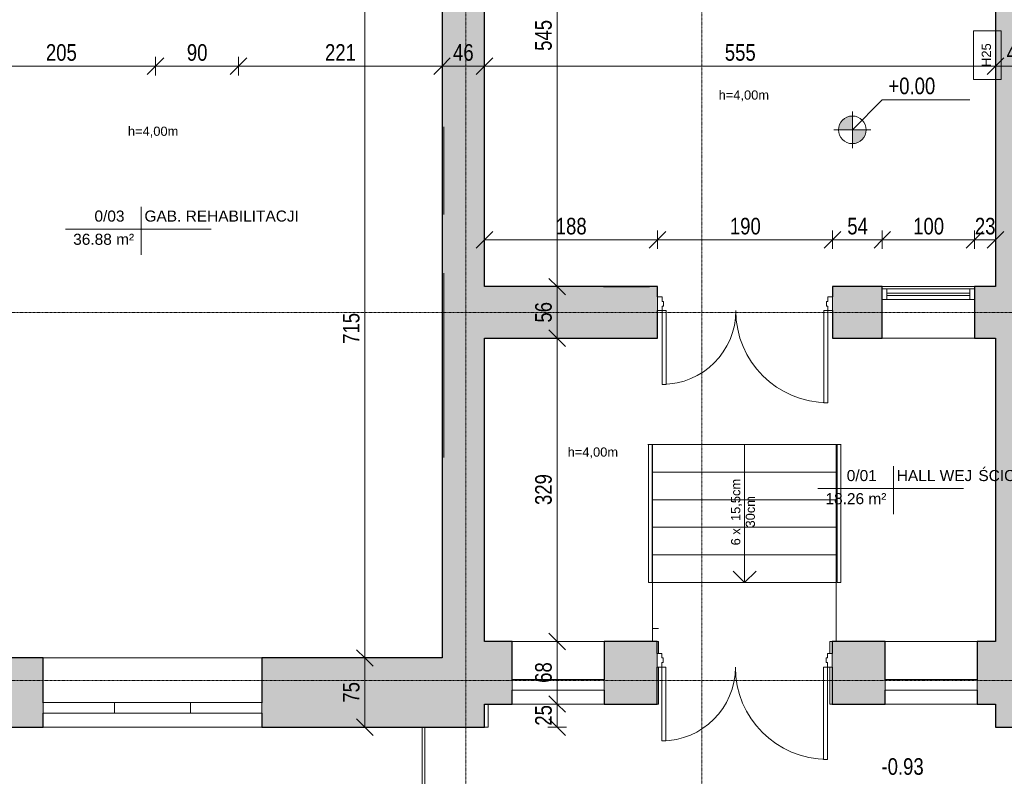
# Model space of a CAD drawing. Header units: centimetres. Extents: x 14727 to 18351, y -10882 to -8514.
# Tile 3 of 20: x 15735 to 16804, y -10469 to -9648. Entities that reach past the tile are written whole.
import ezdxf

# ---------------------------------------------------------------- set-up
doc = ezdxf.new("R2010")
doc.units = ezdxf.units.CM
doc.linetypes.add('Linia siatki', pattern=[0.9925, 0.47, -0.2175, 0.0875, -0.2175])
doc.linetypes.add('Ponad', pattern=[0.396875, 0.238125, -0.15875])
for name, color, linetype, lineweight in [('A-ANNO-DIMS', 211, 'Continuous', 9), ('A-ANNO-DIMS-100', 211, 'Continuous', 9), ('A-AREA-IDEN', 2, 'Continuous', 9), ('A-DETL-THIN', 151, 'Continuous', 9), ('A-DOOR', 31, 'Continuous', 9), ('A-DOOR-FRAM', 31, 'Continuous', 18), ('A-FLOR', 192, 'Continuous', 9), ('A-FLOR-HRAL', 11, 'Continuous', 9), ('A-GLAZ', 151, 'Continuous', 9), ('A-WALL', 113, 'Continuous', 9), ('A-WALL-PATT', 111, 'Continuous', 25), ('G-ANNO-DIMS', 111, 'Continuous', 9), ('G-ANNO-TEXT', 231, 'Continuous', 9), ('I-WALL', 2, 'Continuous', 9), ('S-GRID', 1, 'Continuous', 9), ('S-STRS', 31, 'Continuous', 9), ('S-STRS-ANNO', 31, 'Continuous', 9)]:
    doc.layers.add(name, color=color, linetype=linetype, lineweight=lineweight)
doc.styles.add('Arial_1', font='arial.ttf', dxfattribs={"height": 12})
doc.styles.add('Arial_2', font='arial.ttf', dxfattribs={"height": 10})
doc.styles.add('Arial_3', font='arial.ttf', dxfattribs={"width": 0.8, "height": 18})
doc.dimstyles.new('Przekątna_-_1_8_mm_Arial', dxfattribs={"dimscale": 30.48, "dimtxt": 18.364669, "dimasz": 0.590551, "dimexe": 0.328084, "dimexo": 0.0625, "dimgap": 0.016404, "dimtad": 1, "dimdec": 0, "dimdsep": 46, "dimtxsty": 'Arial_3', "dimblk1": 'OBLIQUE', "dimblk2": 'OBLIQUE', "dimsah": 1, "dimcen": 0.09, "dimazin": 0, "dimtfac": 1, "dimtdec": 4, "dimtix": 1, "dimtmove": 0, "dimatfit": 3, "dimfxl": 0.328084, "dimfxlon": 1, "dimtvp": 1, "dimtolj": 1, "dimtzin": 0, "dimarcsym": 2})

# ---------------------------------------------------------------- blocks, each defined once
blk = doc.blocks.new('Aluminum_1 szybowe - Okno 100_100 p_215-397525-3b_Poziom parteru inwentaryzacja')
at = {"layer": 'A-GLAZ'}
for p, q in [((-137.2, 21.7), (-37.2, 21.7)), ((-137.2, 10.2), (-137.2, 21.7)), ((-37.2, 21.7), (-37.2, 10.2)), ((-37.2, 10.2), (-137.2, 10.2))]:
    blk.add_line(p, q, dxfattribs=at)
blk = doc.blocks.new('Aluminum_1 szybowe - Witryna wew_ 100_260-398685-3b_Poziom parteru inwentaryzacja')
at = {"layer": 'A-GLAZ', "lineweight": 18}
for p, q in [((-132.1, 28.1), (-137.2, 28.1)), ((-132.1, 16.7), (-132.1, 28.1)), ((-42.2, 23.7), (-132.1, 23.7)), ((-132.1, 23.7), (-132.1, 21.1)), ((-37.2, 28.1), (-42.2, 28.1)), ((-42.2, 28.1), (-42.2, 16.7)), ((-42.2, 21.1), (-42.2, 23.7)), ((-137.2, 16.7), (-132.1, 16.7)), ((-132.1, 21.1), (-42.2, 21.1)), ((-42.2, 16.7), (-37.2, 16.7))]:
    blk.add_line(p, q, dxfattribs=at)
at = {"layer": 'A-GLAZ'}
for p, q in [((-132.1, 28.1), (-42.2, 28.1)), ((-42.2, 16.7), (-132.1, 16.7))]:
    blk.add_line(p, q, dxfattribs=at)
blk = doc.blocks.new('Typ poręczy górnej - Górna poręcz_wewnętrzny_-433839-3b_Poziom parteru inwentaryzacja')
at = {"layer": 'A-FLOR-HRAL'}
for p, q in [((16622.6, -10108.7), (16622.6, -10258.7)), ((16626.6, -10258.7), (16626.6, -10108.7))]:
    blk.add_line(p, q, dxfattribs=at)
at = {"layer": 'A-FLOR-HRAL', "flags": 128}
for points in [[(16624.4, -10108.7), (16624.6, -10108.7), (16624.8, -10108.7)], [(16624.8, -10258.7), (16624.6, -10258.7), (16624.4, -10258.7)]]:
    blk.add_lwpolyline(points, dxfattribs=at)
blk = doc.blocks.new('Typ poręczy górnej - Górna poręcz_wewnętrzny_-V2-3b_Poziom parteru inwentaryzacja')
at = {"layer": 'A-FLOR-HRAL'}
for p, q in [((16622.6, -10108.7), (16626.6, -10108.7)), ((16622.6, -10258.7), (16622.6, -10108.7)), ((16626.6, -10258.7), (16626.6, -10108.7)), ((16622.6, -10258.7), (16626.6, -10258.7))]:
    blk.add_line(p, q, dxfattribs=at)
blk = doc.blocks.new('Typ poręczy górnej - Górna poręcz_wewnętrzny_-433850-3b_Poziom parteru inwentaryzacja')
at = {"layer": 'A-FLOR-HRAL'}
for p, q in [((16417.7, -10108.7), (16417.7, -10258.7)), ((16421.7, -10258.7), (16421.7, -10108.7))]:
    blk.add_line(p, q, dxfattribs=at)
at = {"layer": 'A-FLOR-HRAL', "flags": 128}
for points in [[(16419.5, -10108.7), (16419.7, -10108.7), (16419.9, -10108.7)], [(16419.9, -10258.7), (16419.7, -10258.7), (16419.5, -10258.7)]]:
    blk.add_lwpolyline(points, dxfattribs=at)
blk = doc.blocks.new('Typ poręczy górnej - Górna poręcz_wewnętrzny_-V3-3b_Poziom parteru inwentaryzacja')
at = {"layer": 'A-FLOR-HRAL'}
for p, q in [((16417.7, -10108.7), (16421.7, -10108.7)), ((16417.7, -10258.7), (16417.7, -10108.7)), ((16421.7, -10258.7), (16421.7, -10108.7)), ((16417.7, -10258.7), (16421.7, -10258.7))]:
    blk.add_line(p, q, dxfattribs=at)
blk = doc.blocks.new('Drzwi-korytarz-niesymetryczne-wpuszczane - Drzwi dwuskrzydłowe 1800 x 2600mm 2-575551-3b_Poziom parteru inwentaryzacja')
at = {"layer": 'A-DOOR', "lineweight": 18}
for p, q in [((-90, -5.365), (-90, 94.635)), ((-90, 94.635), (-85.5, 94.635)), ((-85.5, 94.635), (-85.5, -5.365)), ((90, 74.635), (85.5, 74.635)), ((85.5, 74.635), (85.5, -5.365)), ((90, -5.365), (90, 74.635)), ((-85.5, -5.365), (-90, -5.365)), ((85.5, -5.365), (90, -5.365))]:
    blk.add_line(p, q, dxfattribs=at)
at = {"layer": 'A-DOOR'}
for centre, radius, start, end in [((-90, -5.365), 100, 0, 90), ((90, -5.365), 80, 90, 180)]:
    blk.add_arc(centre, radius, start, end, dxfattribs=at)
at = {"layer": 'A-DOOR-FRAM'}
for p, q in [((-90, -5.365), (-95, -5.365)), ((-95, -5.365), (-95, -20.365)), ((-90, -10.34125), (-90, -5.365)), ((-88.4125, -10.34125), (-90, -10.34125)), ((-88.4125, -15.44375), (-88.4125, -10.34125)), ((90, -10.34125), (88.4125, -10.34125)), ((88.4125, -10.34125), (88.4125, -15.44375)), ((90, -5.365), (90, -10.34125)), ((95, -5.365), (90, -5.365)), ((95, -20.365), (95, -5.365)), ((-95, -20.365), (-90, -20.365)), ((-90, -20.365), (-90, -15.44375)), ((-90, -15.44375), (-88.4125, -15.44375)), ((88.4125, -15.44375), (90, -15.44375)), ((90, -15.44375), (90, -20.365)), ((90, -20.365), (95, -20.365))]:
    blk.add_line(p, q, dxfattribs=at)
blk = doc.blocks.new('Drzwi-korytarz-niesymetryczne-wpuszczane - Drzwi dwuskrzydłowe 1800 x 2100mm-575601-3b_Poziom parteru inwentaryzacja')
at = {"layer": 'A-DOOR', "lineweight": 18}
for p, q in [((-90, -1.365), (-90, 98.635)), ((-90, 98.635), (-85.5, 98.635)), ((-85.5, 98.635), (-85.5, -1.365)), ((90, 78.635), (85.5, 78.635)), ((85.5, 78.635), (85.5, -1.365)), ((90, -1.365), (90, 78.635)), ((-85.5, -1.365), (-90, -1.365)), ((85.5, -1.365), (90, -1.365))]:
    blk.add_line(p, q, dxfattribs=at)
at = {"layer": 'A-DOOR'}
for centre, radius, start, end in [((-90, -1.365), 100, 0, 90), ((90, -1.365), 80, 90, 180)]:
    blk.add_arc(centre, radius, start, end, dxfattribs=at)
at = {"layer": 'A-DOOR-FRAM'}
for p, q in [((-90, -1.365), (-95, -1.365)), ((-95, -1.365), (-95, -16.365)), ((-90, -6.34125), (-90, -1.365)), ((-88.4125, -6.34125), (-90, -6.34125)), ((-88.4125, -11.44375), (-88.4125, -6.34125)), ((90, -6.34125), (88.4125, -6.34125)), ((88.4125, -6.34125), (88.4125, -11.44375)), ((90, -1.365), (90, -6.34125)), ((95, -1.365), (90, -1.365)), ((95, -16.365), (95, -1.365)), ((-95, -16.365), (-90, -16.365)), ((-90, -16.365), (-90, -11.44375)), ((-90, -11.44375), (-88.4125, -11.44375)), ((88.4125, -11.44375), (90, -11.44375)), ((90, -11.44375), (90, -16.365)), ((90, -16.365), (95, -16.365))]:
    blk.add_line(p, q, dxfattribs=at)
blk = doc.blocks.new('Poręcz - Poręcz-564469-3b_Poziom parteru inwentaryzacja')
at = {"layer": 'A-FLOR-HRAL'}
for p, q in [((16172.1, -10415.5), (16172.1, -10783.2)), ((16175.1, -10780.2), (16175.1, -10415.5)), ((16172.1, -10783.2), (16283.6, -10783.2)), ((16283.6, -10780.2), (16175.1, -10780.2)), ((16283.6, -10783.2), (16283.6, -10780.2))]:
    blk.add_line(p, q, dxfattribs=at)
blk.add_open_spline([(16172.1, -10783.2), (16172.1, -10783.2), (16172.1, -10783.2), (16172.2, -10783.1), (16172.3, -10783), (16172.4, -10782.9), (16172.5, -10782.8), (16172.6, -10782.8), (16172.7, -10782.6), (16172.8, -10782.5), (16173, -10782.4), (16173, -10782.3), (16173.1, -10782.2), (16173.2, -10782.1), (16173.3, -10782), (16173.4, -10781.9), (16173.5, -10781.8), (16173.6, -10781.7), (16173.7, -10781.6), (16173.8, -10781.5), (16173.9, -10781.4), (16174, -10781.3), (16174.1, -10781.2), (16174.2, -10781.1), (16174.3, -10781.1), (16174.4, -10781), (16174.5, -10780.9), (16174.6, -10780.8), (16174.7, -10780.7), (16174.8, -10780.6), (16174.8, -10780.5), (16174.9, -10780.4), (16175, -10780.3), (16175.1, -10780.2), (16175.1, -10780.2), (16175.1, -10780.2)], degree=3, knots=[0, 0, 0, 0, 0.083333, 0.125, 0.166667, 0.208333, 0.229167, 0.25, 0.291667, 0.333333, 0.354167, 0.375, 0.395833, 0.416667, 0.4375, 0.458333, 0.479167, 0.5, 0.520833, 0.541667, 0.5625, 0.583333, 0.604167, 0.625, 0.645833, 0.666667, 0.6875, 0.708333, 0.75, 0.770833, 0.791667, 0.833333, 0.875, 0.916667, 1, 1, 1, 1], dxfattribs=at)
blk = doc.blocks.new('Poręcz - Poręcz-564848-3b_Poziom parteru inwentaryzacja')
at = {"layer": 'A-FLOR-HRAL'}
for p, q in [((16893.1, -10415.5), (16893.1, -10780.2)), ((16896.1, -10783.2), (16896.1, -10415.5)), ((16893.1, -10780.2), (16783.6, -10780.2)), ((16783.6, -10780.2), (16783.6, -10783.2)), ((16783.6, -10783.2), (16896.1, -10783.2))]:
    blk.add_line(p, q, dxfattribs=at)
blk.add_open_spline([(16896.1, -10783.2), (16896.1, -10783.2), (16896.1, -10783.2), (16896, -10783.1), (16895.9, -10783), (16895.8, -10782.9), (16895.8, -10782.8), (16895.7, -10782.8), (16895.5, -10782.6), (16895.4, -10782.5), (16895.3, -10782.4), (16895.2, -10782.3), (16895.1, -10782.2), (16895, -10782.1), (16894.9, -10782), (16894.8, -10781.9), (16894.7, -10781.8), (16894.6, -10781.7), (16894.5, -10781.6), (16894.4, -10781.5), (16894.3, -10781.4), (16894.2, -10781.3), (16894.1, -10781.2), (16894, -10781.1), (16894, -10781.1), (16893.9, -10781), (16893.8, -10780.9), (16893.7, -10780.8), (16893.6, -10780.7), (16893.5, -10780.6), (16893.4, -10780.5), (16893.3, -10780.4), (16893.2, -10780.3), (16893.1, -10780.2), (16893.1, -10780.2), (16893.1, -10780.2)], degree=3, knots=[0, 0, 0, 0, 0.083333, 0.125, 0.166667, 0.208333, 0.229167, 0.25, 0.291667, 0.333333, 0.354167, 0.375, 0.395833, 0.416667, 0.4375, 0.458333, 0.479167, 0.5, 0.520833, 0.541667, 0.5625, 0.583333, 0.604167, 0.625, 0.645833, 0.666667, 0.6875, 0.708333, 0.75, 0.770833, 0.791667, 0.833333, 0.875, 0.916667, 1, 1, 1, 1], dxfattribs=at)
blk = doc.blocks.new('Aluminum_2 szybowe - 160x140-605508-3b_Poziom parteru inwentaryzacja')
at = {"layer": 'A-GLAZ'}
for p, q in [((-137.2, 25.2), (22.8, 25.2)), ((-137.2, 13.7), (-137.2, 25.2)), ((22.8, 25.2), (22.8, 13.7)), ((22.8, 13.7), (-137.2, 13.7))]:
    blk.add_line(p, q, dxfattribs=at)
blk = doc.blocks.new('Etyk_pom_1_mala - Etyk_pom_1_mala-219433-3b_Poziom parteru inwentaryzacja')
at = {"layer": 'A-AREA-IDEN'}
for p, q in [((-0.096, 0.144), (-0.096, -0.378)), ((-0.915, -0.101), (0.666, -0.101))]:
    blk.add_line(p, q, dxfattribs=at)
blk = doc.blocks.new('DIMBLOCK124-3b_Poziom parteru inwentaryzacja')
at = {"layer": 'A-ANNO-DIMS-100'}
for p, q in [((15677.6, -9698.2), (15677.6, -9688.2)), ((15677.6, -9698.2), (15686.6, -9689.2)), ((15882.6, -9698.2), (15882.6, -9688.2)), ((15882.6, -9698.2), (15891.6, -9689.2)), ((15677.6, -9698.2), (15668.6, -9707.2)), ((15677.6, -9698.2), (15882.6, -9698.2)), ((15677.6, -9698.2), (15677.6, -9708.2)), ((15882.6, -9698.2), (15873.6, -9707.2)), ((15882.6, -9698.2), (15882.6, -9708.2))]:
    blk.add_line(p, q, dxfattribs=at)
at = {"layer": 'A-ANNO-DIMS-100', "color": 0, "insert": (15763.6, -9674.3), "char_height": 18, "width": 39.668, "attachment_point": 1, "line_spacing_factor": 0.941778, "style": 'Arial_3'}
blk.add_mtext('205', dxfattribs=at)
blk = doc.blocks.new('_Oblique')
at = {"color": 0, "linetype": 'ByBlock', "lineweight": -2}
blk.add_line((-0.5, -0.5), (0.5, 0.5), dxfattribs=at)
blk = doc.blocks.new('DIMBLOCK125-3b_Poziom parteru inwentaryzacja')
at = {"layer": 'A-ANNO-DIMS-100'}
for p, q in [((15882.6, -9698.2), (15882.6, -9688.2)), ((15882.6, -9698.2), (15891.6, -9689.2)), ((15972.6, -9698.2), (15972.6, -9688.2)), ((15972.6, -9698.2), (15981.6, -9689.2)), ((15882.6, -9698.2), (15873.6, -9707.2)), ((15882.6, -9698.2), (15972.6, -9698.2)), ((15882.6, -9698.2), (15882.6, -9708.2)), ((15972.6, -9698.2), (15963.6, -9707.2)), ((15972.6, -9698.2), (15972.6, -9708.2))]:
    blk.add_line(p, q, dxfattribs=at)
at = {"layer": 'A-ANNO-DIMS-100', "color": 0, "insert": (15916.6, -9674.3), "char_height": 18, "width": 26.445, "attachment_point": 1, "line_spacing_factor": 0.941778, "style": 'Arial_3'}
blk.add_mtext('90', dxfattribs=at)
blk = doc.blocks.new('DIMBLOCK126-3b_Poziom parteru inwentaryzacja')
at = {"layer": 'A-ANNO-DIMS-100'}
for p, q in [((15972.6, -9698.2), (15972.6, -9688.2)), ((15972.6, -9698.2), (15981.6, -9689.2)), ((16193.6, -9698.2), (16193.6, -9688.2)), ((16193.6, -9698.2), (16202.6, -9689.2)), ((15972.6, -9698.2), (15963.6, -9707.2)), ((15972.6, -9698.2), (16193.6, -9698.2)), ((15972.6, -9698.2), (15972.6, -9708.2)), ((16193.6, -9698.2), (16184.6, -9707.2)), ((16193.6, -9698.2), (16193.6, -9708.2))]:
    blk.add_line(p, q, dxfattribs=at)
at = {"layer": 'A-ANNO-DIMS-100', "color": 0, "insert": (16066.6, -9674.3), "char_height": 18, "width": 39.668, "attachment_point": 1, "line_spacing_factor": 0.941778, "style": 'Arial_3'}
blk.add_mtext('221', dxfattribs=at)
blk = doc.blocks.new('DIMBLOCK127-3b_Poziom parteru inwentaryzacja')
at = {"layer": 'A-ANNO-DIMS-100'}
for p, q in [((16193.6, -9698.2), (16193.6, -9688.2)), ((16193.6, -9698.2), (16202.6, -9689.2)), ((16239.6, -9698.2), (16239.6, -9688.2)), ((16239.6, -9698.2), (16248.6, -9689.2)), ((16193.6, -9698.2), (16184.6, -9707.2)), ((16193.6, -9698.2), (16239.6, -9698.2)), ((16193.6, -9698.2), (16193.6, -9708.2)), ((16239.6, -9698.2), (16230.6, -9707.2)), ((16239.6, -9698.2), (16239.6, -9708.2))]:
    blk.add_line(p, q, dxfattribs=at)
at = {"layer": 'A-ANNO-DIMS-100', "color": 0, "insert": (16205.6, -9674.3), "char_height": 18, "width": 26.445, "attachment_point": 1, "line_spacing_factor": 0.941778, "style": 'Arial_3'}
blk.add_mtext('46', dxfattribs=at)
blk = doc.blocks.new('DIMBLOCK128-3b_Poziom parteru inwentaryzacja')
at = {"layer": 'A-ANNO-DIMS-100'}
for p, q in [((16239.6, -9698.2), (16239.6, -9688.2)), ((16239.6, -9698.2), (16248.6, -9689.2)), ((16794.6, -9698.2), (16794.6, -9688.2)), ((16794.6, -9698.2), (16803.6, -9689.2)), ((16239.6, -9698.2), (16230.6, -9707.2)), ((16239.6, -9698.2), (16794.6, -9698.2)), ((16239.6, -9698.2), (16239.6, -9708.2)), ((16794.6, -9698.2), (16785.6, -9707.2)), ((16794.6, -9698.2), (16794.6, -9708.2))]:
    blk.add_line(p, q, dxfattribs=at)
at = {"layer": 'A-ANNO-DIMS-100', "color": 0, "insert": (16500.6, -9674.3), "char_height": 18, "width": 39.668, "attachment_point": 1, "line_spacing_factor": 0.941778, "style": 'Arial_3'}
blk.add_mtext('555', dxfattribs=at)
blk = doc.blocks.new('DIMBLOCK129-3b_Poziom parteru inwentaryzacja')
at = {"layer": 'A-ANNO-DIMS-100'}
for p, q in [((16794.6, -9698.2), (16794.6, -9688.2)), ((16794.6, -9698.2), (16803.6, -9689.2)), ((16840.6, -9698.2), (16840.6, -9688.2)), ((16840.6, -9698.2), (16849.6, -9689.2)), ((16794.6, -9698.2), (16785.6, -9707.2)), ((16794.6, -9698.2), (16840.6, -9698.2)), ((16794.6, -9698.2), (16794.6, -9708.2)), ((16840.6, -9698.2), (16831.6, -9707.2)), ((16840.6, -9698.2), (16840.6, -9708.2))]:
    blk.add_line(p, q, dxfattribs=at)
at = {"layer": 'A-ANNO-DIMS-100', "color": 0, "insert": (16806.6, -9674.3), "char_height": 18, "width": 26.445, "attachment_point": 1, "line_spacing_factor": 0.941778, "style": 'Arial_3'}
blk.add_mtext('46', dxfattribs=at)
blk = doc.blocks.new('DIMBLOCK138-3b_Poziom parteru inwentaryzacja')
at = {"layer": 'A-ANNO-DIMS-100'}
for p, q in [((16239.6, -9886.6), (16239.6, -9876.6)), ((16427.6, -9886.6), (16427.6, -9876.6)), ((16239.6, -9886.6), (16230.6, -9895.6)), ((16239.6, -9886.6), (16248.6, -9877.6)), ((16239.6, -9886.6), (16427.6, -9886.6)), ((16239.6, -9886.6), (16239.6, -9896.6)), ((16427.6, -9886.6), (16418.6, -9895.6)), ((16427.6, -9886.6), (16436.6, -9877.6)), ((16427.6, -9886.6), (16427.6, -9896.6))]:
    blk.add_line(p, q, dxfattribs=at)
at = {"layer": 'A-ANNO-DIMS-100', "color": 0, "insert": (16317.1, -9862.8), "char_height": 18, "width": 39.668, "attachment_point": 1, "line_spacing_factor": 0.941778, "style": 'Arial_3'}
blk.add_mtext('188', dxfattribs=at)
blk = doc.blocks.new('DIMBLOCK139-3b_Poziom parteru inwentaryzacja')
at = {"layer": 'A-ANNO-DIMS-100'}
for p, q in [((16427.6, -9886.6), (16427.6, -9876.6)), ((16617.6, -9886.6), (16617.6, -9876.6)), ((16427.6, -9886.6), (16418.6, -9895.6)), ((16427.6, -9886.6), (16436.6, -9877.6)), ((16427.6, -9886.6), (16617.6, -9886.6)), ((16427.6, -9886.6), (16427.6, -9896.6)), ((16617.6, -9886.6), (16608.6, -9895.6)), ((16617.6, -9886.6), (16626.6, -9877.6)), ((16617.6, -9886.6), (16617.6, -9896.6))]:
    blk.add_line(p, q, dxfattribs=at)
at = {"layer": 'A-ANNO-DIMS-100', "color": 0, "insert": (16506.1, -9862.8), "char_height": 18, "width": 39.668, "attachment_point": 1, "line_spacing_factor": 0.941778, "style": 'Arial_3'}
blk.add_mtext('190', dxfattribs=at)
blk = doc.blocks.new('DIMBLOCK140-3b_Poziom parteru inwentaryzacja')
at = {"layer": 'A-ANNO-DIMS-100'}
for p, q in [((16617.6, -9886.6), (16617.6, -9876.6)), ((16671.6, -9886.6), (16671.6, -9876.6)), ((16617.6, -9886.6), (16608.6, -9895.6)), ((16617.6, -9886.6), (16626.6, -9877.6)), ((16617.6, -9886.6), (16671.6, -9886.6)), ((16617.6, -9886.6), (16617.6, -9896.6)), ((16671.6, -9886.6), (16662.6, -9895.6)), ((16671.6, -9886.6), (16680.6, -9877.6)), ((16671.6, -9886.6), (16671.6, -9896.6))]:
    blk.add_line(p, q, dxfattribs=at)
at = {"layer": 'A-ANNO-DIMS-100', "color": 0, "insert": (16633.6, -9862.8), "char_height": 18, "width": 26.445, "attachment_point": 1, "line_spacing_factor": 0.941778, "style": 'Arial_3'}
blk.add_mtext('54', dxfattribs=at)
blk = doc.blocks.new('DIMBLOCK141-3b_Poziom parteru inwentaryzacja')
at = {"layer": 'A-ANNO-DIMS-100'}
for p, q in [((16671.6, -9886.6), (16671.6, -9876.6)), ((16771.6, -9886.6), (16771.6, -9876.6)), ((16671.6, -9886.6), (16662.6, -9895.6)), ((16671.6, -9886.6), (16680.6, -9877.6)), ((16671.6, -9886.6), (16771.6, -9886.6)), ((16671.6, -9886.6), (16671.6, -9896.6)), ((16771.6, -9886.6), (16762.6, -9895.6)), ((16771.6, -9886.6), (16780.6, -9877.6)), ((16771.6, -9886.6), (16771.6, -9896.6))]:
    blk.add_line(p, q, dxfattribs=at)
at = {"layer": 'A-ANNO-DIMS-100', "color": 0, "insert": (16705.1, -9862.8), "char_height": 18, "width": 39.668, "attachment_point": 1, "line_spacing_factor": 0.941778, "style": 'Arial_3'}
blk.add_mtext('100', dxfattribs=at)
blk = doc.blocks.new('DIMBLOCK142-3b_Poziom parteru inwentaryzacja')
at = {"layer": 'A-ANNO-DIMS-100'}
for p, q in [((16771.6, -9886.6), (16771.6, -9876.6)), ((16794.6, -9886.6), (16794.6, -9876.6)), ((16771.6, -9886.6), (16762.6, -9895.6)), ((16771.6, -9886.6), (16780.6, -9877.6)), ((16771.6, -9886.6), (16794.6, -9886.6)), ((16771.6, -9886.6), (16771.6, -9896.6)), ((16794.6, -9886.6), (16785.6, -9895.6)), ((16794.6, -9886.6), (16803.6, -9877.6)), ((16794.6, -9886.6), (16794.6, -9896.6))]:
    blk.add_line(p, q, dxfattribs=at)
at = {"layer": 'A-ANNO-DIMS-100', "color": 0, "insert": (16772.1, -9862.8), "char_height": 18, "width": 26.445, "attachment_point": 1, "line_spacing_factor": 0.941778, "style": 'Arial_3'}
blk.add_mtext('23', dxfattribs=at)
blk = doc.blocks.new('DIMBLOCK178-3b_Poziom parteru inwentaryzacja')
at = {"layer": 'A-ANNO-DIMS-100'}
for p, q in [((16109.9, -10340.5), (16100.9, -10331.5)), ((16109.9, -10340.5), (16099.9, -10340.5)), ((16109.9, -10415.5), (16109.9, -10340.5)), ((16109.9, -10340.5), (16118.9, -10349.5)), ((16109.9, -10340.5), (16119.9, -10340.5)), ((16109.9, -10415.5), (16100.9, -10406.5)), ((16109.9, -10415.5), (16099.9, -10415.5)), ((16109.9, -10415.5), (16118.9, -10424.5)), ((16109.9, -10415.5), (16119.9, -10415.5))]:
    blk.add_line(p, q, dxfattribs=at)
at = {"layer": 'A-ANNO-DIMS-100', "color": 0, "insert": (16086, -10389), "char_height": 18, "width": 26.445, "attachment_point": 1, "rotation": 90, "line_spacing_factor": 0.941778, "style": 'Arial_3'}
blk.add_mtext('75', dxfattribs=at)
blk = doc.blocks.new('DIMBLOCK179-3b_Poziom parteru inwentaryzacja')
at = {"layer": 'A-ANNO-DIMS-100'}
for p, q in [((16109.9, -9625.7), (16100.9, -9616.7)), ((16109.9, -9625.7), (16099.9, -9625.7)), ((16109.9, -10340.5), (16109.9, -9625.7)), ((16109.9, -9625.7), (16118.9, -9634.7)), ((16109.9, -9625.7), (16119.9, -9625.7)), ((16109.9, -10340.5), (16100.9, -10331.5)), ((16109.9, -10340.5), (16099.9, -10340.5)), ((16109.9, -10340.5), (16118.9, -10349.5)), ((16109.9, -10340.5), (16119.9, -10340.5))]:
    blk.add_line(p, q, dxfattribs=at)
at = {"layer": 'A-ANNO-DIMS-100', "color": 0, "insert": (16086, -9999.6), "char_height": 18, "width": 39.668, "attachment_point": 1, "rotation": 90, "line_spacing_factor": 0.941778, "style": 'Arial_3'}
blk.add_mtext('715', dxfattribs=at)
blk = doc.blocks.new('DIMBLOCK245-3b_Poziom parteru inwentaryzacja')
at = {"layer": 'A-ANNO-DIMS-100'}
for p, q in [((16318.6, -10390.5), (16309.6, -10381.5)), ((16318.6, -10390.5), (16308.6, -10390.5)), ((16318.6, -10415.5), (16318.6, -10390.5)), ((16318.6, -10390.5), (16327.6, -10399.5)), ((16318.6, -10390.5), (16328.6, -10390.5)), ((16318.6, -10415.5), (16309.6, -10406.5)), ((16318.6, -10415.5), (16308.6, -10415.5)), ((16318.6, -10415.5), (16327.6, -10424.5)), ((16318.6, -10415.5), (16328.6, -10415.5))]:
    blk.add_line(p, q, dxfattribs=at)
at = {"layer": 'A-ANNO-DIMS-100', "color": 0, "insert": (16294.7, -10414), "char_height": 18, "width": 26.445, "attachment_point": 1, "rotation": 90, "line_spacing_factor": 0.941778, "style": 'Arial_3'}
blk.add_mtext('25', dxfattribs=at)
blk = doc.blocks.new('DIMBLOCK246-3b_Poziom parteru inwentaryzacja')
at = {"layer": 'A-ANNO-DIMS-100'}
for p, q in [((16318.6, -10322.5), (16309.6, -10313.5)), ((16318.6, -10322.5), (16308.6, -10322.5)), ((16318.6, -10390.5), (16318.6, -10322.5)), ((16318.6, -10322.5), (16327.6, -10331.5)), ((16318.6, -10322.5), (16328.6, -10322.5)), ((16318.6, -10390.5), (16309.6, -10381.5)), ((16318.6, -10390.5), (16308.6, -10390.5)), ((16318.6, -10390.5), (16327.6, -10399.5)), ((16318.6, -10390.5), (16328.6, -10390.5))]:
    blk.add_line(p, q, dxfattribs=at)
at = {"layer": 'A-ANNO-DIMS-100', "color": 0, "insert": (16294.7, -10367.5), "char_height": 18, "width": 26.445, "attachment_point": 1, "rotation": 90, "line_spacing_factor": 0.941778, "style": 'Arial_3'}
blk.add_mtext('68', dxfattribs=at)
blk = doc.blocks.new('DIMBLOCK247-3b_Poziom parteru inwentaryzacja')
at = {"layer": 'A-ANNO-DIMS-100'}
for p, q in [((16318.6, -9993.5), (16308.6, -9993.5)), ((16318.6, -9993.5), (16309.6, -9984.5)), ((16318.6, -10322.5), (16318.6, -9993.5)), ((16318.6, -9993.5), (16327.6, -10002.5)), ((16318.6, -9993.5), (16328.6, -9993.5)), ((16318.6, -10322.5), (16309.6, -10313.5)), ((16318.6, -10322.5), (16308.6, -10322.5)), ((16318.6, -10322.5), (16327.6, -10331.5)), ((16318.6, -10322.5), (16328.6, -10322.5))]:
    blk.add_line(p, q, dxfattribs=at)
at = {"layer": 'A-ANNO-DIMS-100', "color": 0, "insert": (16294.7, -10174.5), "char_height": 18, "width": 39.668, "attachment_point": 1, "rotation": 90, "line_spacing_factor": 0.941778, "style": 'Arial_3'}
blk.add_mtext('329', dxfattribs=at)
blk = doc.blocks.new('DIMBLOCK248-3b_Poziom parteru inwentaryzacja')
at = {"layer": 'A-ANNO-DIMS-100'}
for p, q in [((16318.6, -9937.5), (16309.6, -9928.5)), ((16318.6, -9937.5), (16308.6, -9937.5)), ((16318.6, -9993.5), (16318.6, -9937.5)), ((16318.6, -9937.5), (16327.6, -9946.5)), ((16318.6, -9937.5), (16328.6, -9937.5)), ((16318.6, -9993.5), (16308.6, -9993.5)), ((16318.6, -9993.5), (16309.6, -9984.5)), ((16318.6, -9993.5), (16327.6, -10002.5)), ((16318.6, -9993.5), (16328.6, -9993.5))]:
    blk.add_line(p, q, dxfattribs=at)
at = {"layer": 'A-ANNO-DIMS-100', "color": 0, "insert": (16294.7, -9976.5), "char_height": 18, "width": 26.445, "attachment_point": 1, "rotation": 90, "line_spacing_factor": 0.941778, "style": 'Arial_3'}
blk.add_mtext('56', dxfattribs=at)
blk = doc.blocks.new('DIMBLOCK249-3b_Poziom parteru inwentaryzacja')
at = {"layer": 'A-ANNO-DIMS-100'}
for p, q in [((16318.6, -9392.6), (16309.6, -9383.6)), ((16318.6, -9392.6), (16308.6, -9392.6)), ((16318.6, -9937.5), (16318.6, -9392.6)), ((16318.6, -9392.6), (16327.6, -9401.6)), ((16318.6, -9392.6), (16328.6, -9392.6)), ((16318.6, -9937.5), (16309.6, -9928.5)), ((16318.6, -9937.5), (16308.6, -9937.5)), ((16318.6, -9937.5), (16327.6, -9946.5)), ((16318.6, -9937.5), (16328.6, -9937.5))]:
    blk.add_line(p, q, dxfattribs=at)
at = {"layer": 'A-ANNO-DIMS-100', "color": 0, "insert": (16294.7, -9681.6), "char_height": 18, "width": 39.668, "attachment_point": 1, "rotation": 90, "line_spacing_factor": 0.941778, "style": 'Arial_3'}
blk.add_mtext('545', dxfattribs=at)

msp = doc.modelspace()

# ---------------------------------------------------------------- hatches: boundary and pattern name
at = {"layer": 'A-WALL-PATT', "lineweight": 9}
h = msp.add_hatch(color=256, dxfattribs=at)
h.paths.add_polyline_path([(16193.6, -10340.5), (16239.6, -10340.5), (16239.6, -9562.1), (16193.6, -9562.1), (16193.6, -10218.9)])
h.paths.add_polyline_path([(16239.6, -9412.1), (16239.6, -8812.7), (16193.6, -8812.7), (16193.6, -9030.7), (16195.3, -9030.7), (16195.3, -9032.7), (16193.6, -9032.7), (16193.6, -9042.7), (16195.3, -9042.7), (16195.3, -9044.7), (16193.6, -9044.7), (16193.6, -9412.1)])
h = msp.add_hatch(color=256, dxfattribs=at)
h.paths.add_polyline_path([(16794.6, -10415.5), (16840.6, -10415.5), (16840.6, -9554.1), (16794.6, -9554.1), (16794.6, -10390.5)])
h.paths.add_polyline_path([(16840.6, -9404.1), (16840.6, -8812.7), (16794.6, -8812.7), (16794.6, -9404.1)])
h = msp.add_hatch(color=256, dxfattribs=at)
h.paths.add_polyline_path([(16671.6, -9993.5), (16671.6, -9937.5), (16617.6, -9937.5), (16617.6, -9993.5)])
h.paths.add_polyline_path([(16794.6, -9993.5), (16794.6, -9937.5), (16771.6, -9937.5), (16771.6, -9993.5)])
h.paths.add_polyline_path([(16239.6, -9993.5), (16427.6, -9993.5), (16427.6, -9937.5), (16239.6, -9937.5)])
h = msp.add_hatch(color=256, dxfattribs=at)
h.paths.add_polyline_path([(16617.1, -10390.5), (16674.6, -10390.5), (16674.6, -10322.5), (16617.1, -10322.5), (16617.1, -10368.9)])
h.paths.add_polyline_path([(16774.6, -10390.5), (16794.6, -10390.5), (16794.6, -10322.5), (16774.6, -10322.5), (16774.6, -10375.5)])
h.paths.add_polyline_path([(16269.6, -10390.5), (16269.6, -10322.5), (16239.6, -10322.5), (16239.6, -10390.5)])
h.paths.add_polyline_path([(16427.1, -10390.5), (16427.1, -10322.5), (16369.6, -10322.5), (16369.6, -10390.5)])
h = msp.add_hatch(color=256, dxfattribs=at)
h.paths.add_polyline_path([(16239.6, -10415.5), (16239.6, -10340.5), (15998.1, -10340.5), (15998.1, -10415.5), (16228.4, -10415.5)])
h.paths.add_polyline_path([(15760.6, -10415.5), (15760.6, -10340.5), (15583.1, -10340.5), (15583.1, -10415.5), (15701.4, -10415.5)])
h.paths.add_polyline_path([(15345.6, -10415.5), (15345.6, -10340.5), (15195.6, -10340.5), (15195.6, -10415.5), (15279.7, -10415.5)])
at = {"layer": 'G-ANNO-DIMS'}
h = msp.add_hatch(color=256, dxfattribs=at)
edge = h.paths.add_edge_path()
edge.add_arc((16639.1, -9767.3), 15, 90, 180)
edge.add_line((16624.1, -9767.3), (16639.1, -9767.3))
edge.add_line((16639.1, -9767.3), (16639.1, -9752.3))
h = msp.add_hatch(color=256, dxfattribs=at)
edge = h.paths.add_edge_path()
edge.add_arc((16639.1, -9767.3), 15, 270, 360)
edge.add_line((16654.1, -9767.3), (16639.1, -9767.3))
edge.add_line((16639.1, -9767.3), (16639.1, -9782.3))

# ---------------------------------------------------------------- linework, layer by layer
at = {"layer": 'A-DETL-THIN'}
for p, q in [((16770.6, -9712.6), (16770.6, -9659.8)), ((16770.6, -9659.8), (16800.6, -9659.8)), ((16800.6, -9659.8), (16800.6, -9712.6)), ((16800.6, -9712.6), (16770.6, -9712.6)), ((16195.6, -9764.2), (16195.6, -9859.2)), ((16195.6, -10122.9), (16195.6, -9922.9)), ((16419, -9937.7), (16369, -9937.7)), ((16422.1, -10108.7), (16428.7, -10108.7)), ((16422.1, -10308.7), (16422.1, -10108.7)), ((16422.1, -10246.7), (16422.1, -10308.7)), ((16428.7, -10308.7), (16422.1, -10308.7))]:
    msp.add_line(p, q, dxfattribs=at)
at = {"layer": 'A-FLOR'}
for p, q in [((16422.1, -10322.5), (16422.1, -10108.7)), ((16422.1, -10108.7), (16621.6, -10108.7)), ((16621.6, -10108.7), (16621.6, -10322.5)), ((16427.1, -10322.5), (16428.7, -10322.5)), ((16428.7, -10322.5), (16428.7, -10335.5)), ((16614.6, -10335.5), (16614.6, -10322.5)), ((16614.6, -10322.5), (16617.1, -10322.5)), ((16428.7, -10350.5), (16428.7, -10390.5)), ((16614.6, -10390.5), (16614.6, -10350.5)), ((16243.6, -10390.5), (16243.6, -10415.5)), ((16428.7, -10390.5), (16427.1, -10390.5)), ((16617.1, -10390.5), (16614.6, -10390.5)), ((16243.6, -10415.5), (16239.6, -10415.5))]:
    msp.add_line(p, q, dxfattribs=at)
at = {"layer": 'A-WALL', "lineweight": 25}
for p, q in [((16794.6, -9554.1), (16794.6, -9937.5)), ((16239.6, -9937.5), (16239.6, -9562.1)), ((16193.6, -9625.7), (16193.6, -10340.5)), ((16239.6, -10322.5), (16239.6, -9993.5)), ((16794.6, -9993.5), (16794.6, -10322.5)), ((16269.6, -10322.5), (16239.6, -10322.5)), ((16269.6, -10364.1), (16269.6, -10322.5)), ((16427.1, -10322.5), (16369.6, -10322.5)), ((16369.6, -10322.5), (16369.6, -10364.1)), ((16427.1, -10335.5), (16427.1, -10322.5)), ((16674.6, -10322.5), (16617.1, -10322.5)), ((16617.1, -10322.5), (16617.1, -10335.5)), ((16674.6, -10364.1), (16674.6, -10322.5)), ((16794.6, -10322.5), (16774.6, -10322.5)), ((16774.6, -10322.5), (16774.6, -10364.1)), ((15760.6, -10340.5), (15677.6, -10340.5)), ((15760.6, -10389.1), (15760.6, -10340.5)), ((16193.6, -10340.5), (15998.1, -10340.5)), ((15998.1, -10340.5), (15998.1, -10389.1)), ((16427.1, -10390.5), (16427.1, -10350.5)), ((16617.1, -10350.5), (16617.1, -10390.5)), ((16269.6, -10390.5), (16269.6, -10375.5)), ((16369.6, -10375.5), (16369.6, -10390.5)), ((16674.6, -10390.5), (16674.6, -10375.5)), ((16774.6, -10375.5), (16774.6, -10390.5)), ((15760.6, -10415.5), (15760.6, -10400.5)), ((15998.1, -10400.5), (15998.1, -10415.5)), ((16239.6, -10415.5), (16239.6, -10390.5)), ((16239.6, -10390.5), (16269.6, -10390.5)), ((16369.6, -10390.5), (16427.1, -10390.5)), ((16617.1, -10390.5), (16674.6, -10390.5)), ((16774.6, -10390.5), (16794.6, -10390.5)), ((16794.6, -10390.5), (16794.6, -10415.5)), ((15583.1, -10415.5), (15760.6, -10415.5)), ((15998.1, -10415.5), (16239.6, -10415.5)), ((16794.6, -10415.5), (17041.6, -10415.5))]:
    msp.add_line(p, q, dxfattribs=at)
at = {"layer": 'A-WALL'}
for p, q in [((16269.6, -10322.5), (16369.6, -10322.5)), ((16674.6, -10322.5), (16774.6, -10322.5)), ((15760.6, -10340.5), (15998.1, -10340.5)), ((16369.6, -10390.5), (16269.6, -10390.5)), ((16774.6, -10390.5), (16674.6, -10390.5)), ((15998.1, -10415.5), (15760.6, -10415.5))]:
    msp.add_line(p, q, dxfattribs=at)
at = {"layer": 'G-ANNO-DIMS'}
for p, q in [((16639.1, -9767.3), (16671.6, -9734.8)), ((16671.6, -9734.8), (16766.7, -9734.8)), ((16639.1, -9747.3), (16639.1, -9787.3)), ((16639.1, -9767.3), (16639.1, -9752.3)), ((16659.1, -9767.3), (16619.1, -9767.3)), ((16624.1, -9767.3), (16639.1, -9767.3)), ((16654.1, -9767.3), (16639.1, -9767.3)), ((16639.1, -9767.3), (16639.1, -9782.3))]:
    msp.add_line(p, q, dxfattribs=at)
for start, end in [(90, 180), (0, 90), (180, 270), (270, 0)]:
    msp.add_arc((16639.1, -9767.3), 15, start, end, dxfattribs=at)
at = {"layer": 'I-WALL', "lineweight": 25}
for p, q in [((16427.6, -9937.5), (16239.6, -9937.5)), ((16427.6, -9948.5), (16427.6, -9937.5)), ((16671.6, -9937.5), (16617.6, -9937.5)), ((16617.6, -9937.5), (16617.6, -9948.5)), ((16671.6, -9993.5), (16671.6, -9937.5)), ((16794.6, -9937.5), (16771.6, -9937.5)), ((16771.6, -9937.5), (16771.6, -9993.5)), ((16427.6, -9993.5), (16427.6, -9963.5)), ((16617.6, -9963.5), (16617.6, -9993.5)), ((16239.6, -9993.5), (16427.6, -9993.5)), ((16617.6, -9993.5), (16671.6, -9993.5)), ((16771.6, -9993.5), (16794.6, -9993.5))]:
    msp.add_line(p, q, dxfattribs=at)
at = {"layer": 'I-WALL'}
for p, q in [((16671.6, -9937.5), (16771.6, -9937.5)), ((16771.6, -9993.5), (16671.6, -9993.5))]:
    msp.add_line(p, q, dxfattribs=at)
at = {"layer": 'S-GRID', "linetype": 'Linia siatki'}
for p, q in [((16219.6, -8573.6), (16219.6, -10821.6)), ((16475.6, -8573.6), (16475.6, -10821.6)), ((14786.8, -9965.7), (18291, -9965.7)), ((14786.8, -10365), (18291, -10365))]:
    msp.add_line(p, q, dxfattribs=at)
at = {"layer": 'S-STRS'}
for p, q in [((16417.1, -10108.7), (16417.7, -10108.7)), ((16421.7, -10108.7), (16622.6, -10108.7)), ((16626.6, -10108.7), (16627.1, -10108.7)), ((16422.1, -10138.7), (16621.6, -10138.7)), ((16422.1, -10168.7), (16621.6, -10168.7)), ((16422.1, -10198.7), (16621.6, -10198.7)), ((16422.1, -10228.7), (16621.6, -10228.7)), ((16422.1, -10258.7), (16621.6, -10258.7))]:
    msp.add_line(p, q, dxfattribs=at)
at = {"layer": 'S-STRS', "linetype": 'Ponad'}
for p, q in [((16422.1, -10138.7), (16621.6, -10138.7)), ((16422.1, -10168.7), (16621.6, -10168.7)), ((16422.1, -10198.7), (16621.6, -10198.7)), ((16422.1, -10228.7), (16621.6, -10228.7)), ((16422.1, -10258.7), (16621.6, -10258.7))]:
    msp.add_line(p, q, dxfattribs=at)
at = {"layer": 'S-STRS-ANNO'}
for p, q in [((16522.1, -10138.7), (16522.1, -10108.7)), ((16522.1, -10168.7), (16522.1, -10138.7)), ((16522.1, -10198.7), (16522.1, -10168.7)), ((16522.1, -10228.7), (16522.1, -10198.7)), ((16522.1, -10258.7), (16522.1, -10228.7)), ((16522.1, -10258.7), (16509.6, -10246.2)), ((16522.1, -10258.7), (16534.6, -10246.2))]:
    msp.add_line(p, q, dxfattribs=at)

# ---------------------------------------------------------------- block references
at = {"layer": 'A-AREA-IDEN', "xscale": 99.99999999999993, "yscale": 99.99999999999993, "zscale": 99.99999999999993}
for p in [(15876.5, -9865.1), (16693.2, -10146.6)]:
    msp.add_blockref('Etyk_pom_1_mala - Etyk_pom_1_mala-219433-3b_Poziom parteru inwentaryzacja', p, dxfattribs=at)
at = {"layer": 'A-DOOR', "rotation": 180}
for name, p in [('Drzwi-korytarz-niesymetryczne-wpuszczane - Drzwi dwuskrzydłowe 1800 x 2100mm-575601-3b_Poziom parteru inwentaryzacja', (16522.6, -9964.9)), ('Drzwi-korytarz-niesymetryczne-wpuszczane - Drzwi dwuskrzydłowe 1800 x 2600mm 2-575551-3b_Poziom parteru inwentaryzacja', (16522.1, -10355.9))]:
    msp.add_blockref(name, p, dxfattribs=at)
at = {"layer": 'A-FLOR-HRAL'}
for name in ['Typ poręczy górnej - Górna poręcz_wewnętrzny_-433850-3b_Poziom parteru inwentaryzacja', 'Typ poręczy górnej - Górna poręcz_wewnętrzny_-V3-3b_Poziom parteru inwentaryzacja', 'Typ poręczy górnej - Górna poręcz_wewnętrzny_-433839-3b_Poziom parteru inwentaryzacja', 'Typ poręczy górnej - Górna poręcz_wewnętrzny_-V2-3b_Poziom parteru inwentaryzacja', 'Poręcz - Poręcz-564469-3b_Poziom parteru inwentaryzacja', 'Poręcz - Poręcz-564848-3b_Poziom parteru inwentaryzacja']:
    msp.add_blockref(name, (0, 0), dxfattribs=at)
at = {"layer": 'A-GLAZ'}
msp.add_blockref('Aluminum_1 szybowe - Witryna wew_ 100_260-398685-3b_Poziom parteru inwentaryzacja', (16808.8, -9968.1), dxfattribs=at)
at = {"layer": 'A-GLAZ', "rotation": 180}
for name, p in [('Aluminum_1 szybowe - Okno 100_100 p_215-397525-3b_Poziom parteru inwentaryzacja', (16232.5, -10353.8)), ('Aluminum_1 szybowe - Okno 100_100 p_215-397525-3b_Poziom parteru inwentaryzacja', (16637.5, -10353.8)), ('Aluminum_2 szybowe - 160x140-605508-3b_Poziom parteru inwentaryzacja', (15783.5, -10375.3)), ('Aluminum_2 szybowe - 160x140-605508-3b_Poziom parteru inwentaryzacja', (15860.9, -10375.3))]:
    msp.add_blockref(name, p, dxfattribs=at)

# ---------------------------------------------------------------- texts
at = {"layer": 'A-AREA-IDEN', "char_height": 12, "attachment_point": 1, "style": 'Arial_1'}
for s, insert, width in [('0/03', (15816.3, -9854.9), 42.489), ('GAB. REHABILITACJI', (15870.6, -9854.9), 218.059), ('36.88 m²', (15793.2, -9880.1), 85.781), ('0/01', (16633, -10136.5), 42.489), ('HALL WEJ', (16687.3, -10136.5), 107.426), ('ŚCIOWY', (16775.9, -10136.5), 90.591), ('18.26 m²', (16609.9, -10161.6), 85.781)]:
    msp.add_mtext(s, dxfattribs=dict(at, insert=insert, width=width))
at = {"layer": 'G-ANNO-DIMS', "char_height": 18, "attachment_point": 1, "line_spacing_factor": 0.941778, "style": 'Arial_3'}
for s, insert, width in [('+0.00', (16678.2, -9710.6), 60.159), ('-0.93', (16670.7, -10449.3), 54.21)]:
    msp.add_mtext(s, dxfattribs=dict(at, insert=insert, width=width))
at = {"layer": 'G-ANNO-TEXT', "color": 7, "char_height": 10, "attachment_point": 1, "rotation": 90, "style": 'Arial_2'}
for s, insert, width in [('H25', (16779.6, -9699), 30.464), ('6 x  15,5cm', (16507.4, -10218.3), 87.384), ('     30cm', (16523.3, -10218.3), 64.937)]:
    msp.add_mtext(s, dxfattribs=dict(at, insert=insert, width=width))
at = {"layer": 'G-ANNO-TEXT', "color": 7, "char_height": 10, "width": 64.937, "attachment_point": 1, "style": 'Arial_2'}
for insert in [(16493.9, -9724.5), (15852.6, -9763.8), (16330, -10112)]:
    msp.add_mtext('h=4,00m', dxfattribs=dict(at, insert=insert))

# ---------------------------------------------------------------- dimensions: what is measured, and where the dimension line sits
at = {"layer": 'A-ANNO-DIMS'}
for base, p1, p2, override, picture, middle in [((16318.6, -9392.6), (16308.6, -9937.5), (16328.6, -9392.6), {"dimpost": '<>', "dimfxl": 545.236936}, 'DIMBLOCK249-3b_Poziom parteru inwentaryzacja', (16308.9, -9665.1)), ((16109.9, -9625.7), (16099.9, -10340.5), (16119.9, -9625.7), {"dimpost": '<>', "dimfxl": 715.054548}, 'DIMBLOCK179-3b_Poziom parteru inwentaryzacja', (16100.2, -9983.1)), ((16318.6, -9937.5), (16308.6, -9993.5), (16308.6, -9937.5), {"dimpost": '<>', "dimfxl": 56}, 'DIMBLOCK248-3b_Poziom parteru inwentaryzacja', (16308.9, -9965.5)), ((16318.6, -9993.5), (16308.6, -10322.5), (16308.6, -9993.5), {"dimpost": '<>', "dimfxl": 329}, 'DIMBLOCK247-3b_Poziom parteru inwentaryzacja', (16308.9, -10158)), ((16318.6, -10322.5), (16308.6, -10390.5), (16308.6, -10322.5), {"dimpost": '<>', "dimfxl": 68}, 'DIMBLOCK246-3b_Poziom parteru inwentaryzacja', (16308.9, -10356.5)), ((16109.9, -10340.5), (16099.9, -10415.5), (16099.9, -10340.5), {"dimpost": '<>', "dimfxl": 75}, 'DIMBLOCK178-3b_Poziom parteru inwentaryzacja', (16100.2, -10378)), ((16318.6, -10390.5), (16308.6, -10415.5), (16308.6, -10390.5), {"dimpost": '<>', "dimfxl": 25}, 'DIMBLOCK245-3b_Poziom parteru inwentaryzacja', (16308.9, -10403))]:
    dim = msp.add_linear_dim(base=base, p1=p1, p2=p2, angle=90, dimstyle='Przekątna_-_1_8_mm_Arial', override=override, dxfattribs=at)
    dim.commit()
    dim.dimension.update_dxf_attribs({"geometry": picture, "text_midpoint": middle})
for base, p1, p2, override, picture, middle in [((15882.6, -9698.2), (15677.6, -9688.2), (15882.6, -9688.2), {"dimpost": '<>', "dimfxl": 205}, 'DIMBLOCK124-3b_Poziom parteru inwentaryzacja', (15780.1, -9688.5)), ((15972.6, -9698.2), (15882.6, -9688.2), (15972.6, -9688.2), {"dimpost": '<>', "dimfxl": 90}, 'DIMBLOCK125-3b_Poziom parteru inwentaryzacja', (15927.6, -9688.5)), ((16193.6, -9698.2), (15972.6, -9688.2), (16193.6, -9688.2), {"dimpost": '<>', "dimfxl": 221}, 'DIMBLOCK126-3b_Poziom parteru inwentaryzacja', (16083.1, -9688.6)), ((16239.6, -9698.2), (16193.6, -9688.2), (16239.6, -9688.2), {"dimpost": '<>', "dimfxl": 46}, 'DIMBLOCK127-3b_Poziom parteru inwentaryzacja', (16216.6, -9688.5)), ((16794.6, -9698.2), (16239.6, -9688.2), (16794.6, -9688.2), {"dimpost": '<>', "dimfxl": 555}, 'DIMBLOCK128-3b_Poziom parteru inwentaryzacja', (16517.1, -9688.5)), ((16840.6, -9698.2), (16794.6, -9688.2), (16840.6, -9688.2), {"dimpost": '<>', "dimfxl": 46}, 'DIMBLOCK129-3b_Poziom parteru inwentaryzacja', (16817.6, -9688.5)), ((16427.6, -9886.6), (16239.6, -9876.6), (16427.6, -9896.6), {"dimpost": '<>', "dimfxl": 189.060837}, 'DIMBLOCK138-3b_Poziom parteru inwentaryzacja', (16333.6, -9876.9)), ((16617.6, -9886.6), (16427.6, -9896.6), (16617.6, -9896.6), {"dimpost": '<>', "dimfxl": 190}, 'DIMBLOCK139-3b_Poziom parteru inwentaryzacja', (16522.6, -9876.9)), ((16671.6, -9886.6), (16617.6, -9896.6), (16671.6, -9896.6), {"dimpost": '<>', "dimfxl": 54}, 'DIMBLOCK140-3b_Poziom parteru inwentaryzacja', (16644.6, -9877)), ((16771.6, -9886.6), (16671.6, -9896.6), (16771.6, -9896.6), {"dimpost": '<>', "dimfxl": 100}, 'DIMBLOCK141-3b_Poziom parteru inwentaryzacja', (16721.6, -9876.9)), ((16794.6, -9886.6), (16771.6, -9896.6), (16794.6, -9876.6), {"dimpost": '<>', "dimfxl": 30.479501}, 'DIMBLOCK142-3b_Poziom parteru inwentaryzacja', (16783.1, -9876.9))]:
    dim = msp.add_linear_dim(base=base, p1=p1, p2=p2, dimstyle='Przekątna_-_1_8_mm_Arial', override=override, dxfattribs=at)
    dim.commit()
    dim.dimension.update_dxf_attribs({"geometry": picture, "text_midpoint": middle})

doc.saveas('drawing.dxf')
